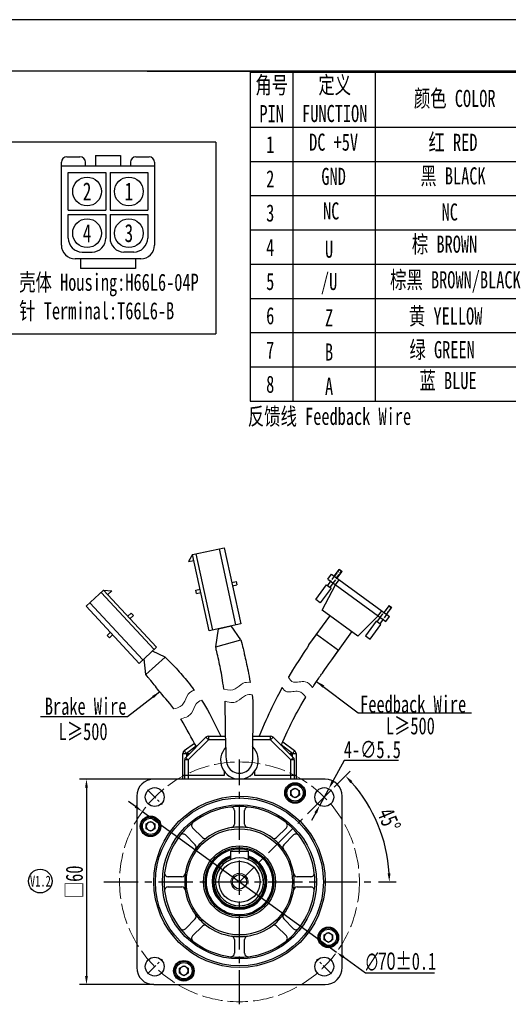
# Model space of a CAD drawing. Extents: x 8881 to 9574, y 555 to 1045.
# Tile 6 of 7: x 9223 to 9365, y 757 to 1045. Entities that reach past the tile are written whole.
import ezdxf

# ---------------------------------------------------------------- set-up
doc = ezdxf.new("R2010")
doc.units = 0
doc.header["$MEASUREMENT"] = 0
for name, pattern in [('ACAD_ISO02W100', [15, 12, -3]), ('CENTER', [2, 1.25, -0.25, 0.25, -0.25]), ('HIDDEN_GB', [5.25, 4.2, -1.05])]:
    doc.linetypes.add(name, pattern=pattern)
doc.layers.get('0').update_dxf_attribs({"linetype": 'CONTINUOUS'})
doc.layers.get('DEFPOINTS').update_dxf_attribs({"linetype": 'CONTINUOUS'})
for name, color, linetype in [('01_SOLID', 7, 'CONTINUOUS'), ('BORDER', 7, 'CONTINUOUS'), ('dimensoin', 7, 'CONTINUOUS')]:
    doc.layers.add(name, color=color, linetype=linetype)
doc.styles.get("Standard").update_dxf_attribs({"font": 'SimSun.ttf', "width": 0.7, "height": 5})
doc.dimstyles.get("Standard").update_dxf_attribs({"dimscale": 0, "dimtxt": 5, "dimasz": 2.5, "dimexe": 2, "dimexo": 1, "dimgap": 1, "dimtad": 1, "dimdec": 4, "dimdsep": 46, "dimtxsty": 'Standard', "dimcen": 0.09, "dimclrd": 2, "dimclre": 2, "dimclrt": 3, "dimadec": 0, "dimazin": 0, "dimtfac": 1, "dimtdec": 4, "dimtmove": 0, "dimatfit": 3, "dimfxl": 1, "dimtolj": 1, "dimtzin": 0, "dimarcsym": 0})
doc.dimstyles.new('STANDARD$3', dxfattribs={"dimscale": 0, "dimtxt": 3.5, "dimasz": 2.5, "dimexe": 2, "dimexo": 0, "dimtad": 1, "dimtoh": 1, "dimdec": 4, "dimdsep": 46, "dimtxsty": 'Standard', "dimcen": 0.09, "dimclrd": 2, "dimclre": 2, "dimclrt": 3, "dimadec": 8, "dimazin": 2, "dimtfac": 1, "dimtdec": 4, "dimtmove": 0, "dimatfit": 3, "dimfxl": 1, "dimtolj": 1, "dimtzin": 0, "dimarcsym": 0})

# ---------------------------------------------------------------- blocks, each defined once
blk = doc.blocks.new('A$C41AA60E2')
at = {"color": 7, "linetype": 'Continuous', "lineweight": 30}
for p, q in [((18.06, 19.39), (0, 5.52)), ((18.97, 18.2), (0.91, 4.33)), ((22.3, 13.87), (18.06, 19.39)), ((4.24, 0), (22.3, 13.87)), ((9.03, 14.09), (8.24, 13.48)), ((9.03, 12.45), (8.24, 13.48)), ((9.82, 13.06), (9.03, 14.09)), ((21.89, 11.5), (20.9, 12.8)), ((22.3, 13.87), (21.89, 11.5)), ((14.06, 5.9), (13.27, 6.93)), ((14.85, 6.51), (14.06, 7.54)), ((14.06, 5.9), (14.85, 6.51)), ((0, 5.52), (4.24, 0)), ((0, 5.52), (4.24, 0))]:
    blk.add_line(p, q, dxfattribs=at)
for points in [[(21.69, 14.65), (3.64, 0.79)], [(0, 5.52), (4.24, 0)]]:
    blk.add_lwpolyline(points, dxfattribs=at)
blk = doc.blocks.new('A$C4B8157D4')
at = {"color": 7, "linetype": 'Continuous', "lineweight": 30}
for p, q in [((7.22, 23.54), (19.21, 4.18)), ((0.46, 19.36), (0, 17)), ((0, 17), (1.39, 17.86)), ((13.96, 15.5), (15.07, 16.19)), ((14.49, 14.65), (15.6, 15.34)), ((15.07, 16.19), (15.6, 15.34)), ((4.82, 9.84), (5.93, 10.53)), ((5.35, 8.99), (4.82, 9.84)), ((5.35, 8.99), (6.46, 9.68))]:
    blk.add_line(p, q, dxfattribs=at)
for points in [[(0.46, 19.36), (8.5, 24.33), (8.5, 24.33), (20.48, 4.97), (20.48, 4.97), (12.45, 0), (12.45, 0), (0.46, 19.36)], [(1.31, 19.88), (13.29, 0.52)]]:
    blk.add_lwpolyline(points, dxfattribs=at)
blk = doc.blocks.new('*D29')
at = {"layer": '01_SOLID', "color": 2, "lineweight": -2, "transparency": 16777216}
for p, q in [((9314.37, 820.82), (9319.12, 825.57)), ((9327.39, 793.22), (9332.52, 793.22))]:
    blk.add_line(p, q, dxfattribs=at)
blk.add_arc((9286.78, 793.22), 43.74, 3.2753, 41.7247, dxfattribs=at)
at = {"layer": '01_SOLID', "color": 2, "transparency": 16777216}
for points in [[(9319.12, 822.05), (9319.73, 822.62), (9317.71, 824.15)], [(9330.86, 795.73), (9330.03, 795.71), (9330.52, 793.22)]]:
    blk.add_solid(points, dxfattribs=at)
at = {"layer": 'DEFPOINTS', "color": 0, "transparency": 16777216}
for p in [(9313.67, 820.11), (9329.03, 804.54), (9251.03, 793.22), (9286.78, 793.22), (9326.39, 793.22)]:
    blk.add_point(p, dxfattribs=at)
at = {"layer": '01_SOLID', "color": 3, "lineweight": -3, "transparency": 16777216, "insert": (9330.42, 811.3), "char_height": 5, "attachment_point": 5, "rotation": 292.5}
blk.add_mtext('\\A1;45°', dxfattribs=at)
blk = doc.blocks.new('*D30')
at = {"layer": '01_SOLID', "color": 2, "lineweight": -2, "transparency": 16777216}
for p, q in [((9317.34, 828.68), (9314.03, 822.59)), ((9333.15, 828.68), (9317.34, 828.68)), ((9310.22, 815.55), (9312.84, 820.39)), ((9309.02, 813.36), (9307.83, 811.16))]:
    blk.add_line(p, q, dxfattribs=at)
at = {"layer": '01_SOLID', "color": 2, "transparency": 16777216}
for points in [[(9313.66, 822.78), (9314.4, 822.39), (9312.84, 820.39)], [(9308.66, 813.55), (9309.39, 813.16), (9310.22, 815.55)]]:
    blk.add_solid(points, dxfattribs=at)
at = {"layer": 'DEFPOINTS', "color": 0, "transparency": 16777216}
for p in [(9312.84, 820.39), (9310.22, 815.55)]:
    blk.add_point(p, dxfattribs=at)
at = {"layer": '01_SOLID', "color": 3, "transparency": 16777216, "insert": (9325.56, 831.81), "char_height": 5, "attachment_point": 5}
blk.add_mtext('\\A1;4-∅5.5', dxfattribs=at)
blk = doc.blocks.new('*D31')
at = {"layer": '01_SOLID', "color": 2, "lineweight": -2, "transparency": 16777216}
for p, q in [((9261.78, 823.22), (9240.11, 823.22)), ((9242.11, 820.72), (9242.11, 765.72)), ((9261.78, 763.22), (9240.11, 763.22))]:
    blk.add_line(p, q, dxfattribs=at)
at = {"layer": '01_SOLID', "color": 2, "transparency": 16777216}
for points in [[(9241.7, 820.72), (9242.53, 820.72), (9242.11, 823.22)], [(9241.7, 765.72), (9242.53, 765.72), (9242.11, 763.22)]]:
    blk.add_solid(points, dxfattribs=at)
at = {"layer": 'DEFPOINTS', "color": 0, "transparency": 16777216}
for p in [(9262.78, 823.22), (9242.11, 763.22), (9262.78, 763.22)]:
    blk.add_point(p, dxfattribs=at)
at = {"layer": '01_SOLID', "color": 3, "transparency": 16777216, "insert": (9238.61, 793.22), "char_height": 5, "attachment_point": 5, "rotation": 90}
blk.add_mtext('\\A1;□60', dxfattribs=at)
blk = doc.blocks.new('*D32')
at = {"layer": '01_SOLID', "color": 2, "lineweight": -2, "transparency": 16777216}
for p, q in [((9256.41, 815.23), (9254.39, 816.7)), ((9258.44, 813.76), (9315.12, 772.68)), ((9323.53, 766.58), (9317.14, 771.22)), ((9343.7, 766.58), (9323.53, 766.58))]:
    blk.add_line(p, q, dxfattribs=at)
at = {"layer": '01_SOLID', "color": 2, "transparency": 16777216}
for points in [[(9256.66, 815.57), (9256.17, 814.89), (9258.44, 813.76)], [(9317.39, 771.55), (9316.9, 770.88), (9315.12, 772.68)]]:
    blk.add_solid(points, dxfattribs=at)
at = {"layer": 'DEFPOINTS', "color": 0, "transparency": 16777216}
for p in [(9258.44, 813.76), (9315.12, 772.68)]:
    blk.add_point(p, dxfattribs=at)
at = {"layer": '01_SOLID', "color": 3, "transparency": 16777216, "insert": (9333.93, 769.91), "char_height": 5, "attachment_point": 5}
blk.add_mtext('\\A1;{\\fMS PGothic|b0|i0|c128|p34;∅70}%%P0.1', dxfattribs=at)

msp = doc.modelspace()

# ---------------------------------------------------------------- linework, layer by layer
at = {"color": 7, "linetype": 'Continuous', "lineweight": 30}
for p, q in [((9558.8559, 1029.91915), (8903.8559, 1029.91915)), ((9313.61807, 883.05811), (9330.5723, 870.70909)), ((9316.64505, 883.84895), (9315.85707, 884.42289)), ((9316.60237, 883.97729), (9316.64505, 883.84895)), ((9313.50414, 878.9492), (9310.36597, 874.64074)), ((9313.30974, 878.6823), (9313.30974, 878.6823)), ((9310.36597, 874.64074), (9309.01879, 875.622)), ((9307.06076, 862.43123), (9313.15195, 870.79396)), ((9326.67099, 869.35881), (9323.53282, 865.05035)), ((9326.47659, 869.09191), (9326.47659, 869.09191)), ((9279.85664, 861.87795), (9280.67642, 867.05337)), ((9287.16408, 863.90574), (9284.34386, 868.01035)), ((9307.06076, 862.43123), (9309.36608, 865.56569)), ((9313.69519, 858.07095), (9319.60281, 866.18164)), ((9279.85664, 861.87795), (9287.16408, 863.90574)), ((9323.53282, 865.05035), (9324.88001, 864.06909)), ((9265.117, 858.78904), (9261.40424, 860.61092)), ((9313.69519, 858.07095), (9315.48423, 860.52716)), ((9259.4565, 853.79949), (9258.94077, 858.32631)), ((9265.117, 858.78904), (9259.4565, 853.79949)), ((9270.67794, 831.52247), (9273.64054, 833.74442)), ((9271.07083, 829.51536), (9276.98504, 835.42958)), ((9277.69215, 834.72247), (9271.77794, 828.80826)), ((9277.69215, 835.72247), (9277.69215, 834.72247)), ((9277.69215, 835.72247), (9282.72272, 835.72247)), ((9282.7501, 834.72247), (9277.69215, 834.72247)), ((9295.86372, 834.72247), (9290.59923, 834.72247)), ((9290.61057, 835.72247), (9295.86372, 835.72247)), ((9295.86372, 834.72247), (9295.86372, 835.72247)), ((9301.77794, 828.80826), (9295.86372, 834.72247)), ((9296.57083, 835.42958), (9302.48505, 829.51536)), ((9299.42463, 834.11245), (9302.87794, 831.52247)), ((9270.27794, 830.72247), (9271.27794, 830.72247)), ((9270.27794, 824.22247), (9270.27794, 830.72247)), ((9274.14894, 832.87572), (9271.27794, 830.72247)), ((9271.27794, 830.72247), (9271.27794, 829.72247)), ((9271.84044, 830.72247), (9271.98725, 830.72247)), ((9271.98725, 830.72247), (9272.27794, 830.72247)), ((9302.27794, 830.72247), (9299.01553, 833.16927)), ((9301.27794, 830.72247), (9301.71544, 830.72247)), ((9302.27794, 830.72247), (9303.27794, 830.72247)), ((9302.27794, 829.72247), (9302.27794, 830.72247)), ((9303.27794, 830.72247), (9303.27794, 824.22247)), ((9271.77794, 828.80826), (9270.77794, 828.80826)), ((9270.77794, 824.22247), (9270.77794, 828.80826)), ((9271.52794, 830.40997), (9271.52794, 829.97247)), ((9271.96544, 830.40997), (9271.52794, 830.40997)), ((9271.77794, 828.80826), (9271.77794, 824.22247)), ((9302.02794, 830.40997), (9301.59044, 830.40997)), ((9301.77794, 824.22247), (9301.77794, 828.80826)), ((9302.77794, 828.80826), (9301.77794, 828.80826)), ((9302.02794, 829.97247), (9302.02794, 830.40997)), ((9302.77794, 828.80826), (9302.77794, 824.22247)), ((9282.27794, 825.56019), (9282.27794, 824.22247)), ((9291.27794, 824.22247), (9291.27794, 825.56019)), ((9311.77794, 823.22247), (9261.77794, 823.22247)), ((9270.77794, 824.22247), (9270.27794, 824.22247)), ((9270.27794, 823.22247), (9270.27794, 824.22247)), ((9271.77794, 824.22247), (9270.77794, 824.22247)), ((9270.77794, 823.22247), (9270.77794, 824.22247)), ((9282.27794, 824.22247), (9271.77794, 824.22247)), ((9271.77794, 824.22247), (9271.77794, 823.22247)), ((9301.77794, 824.22247), (9291.27794, 824.22247)), ((9302.77794, 824.22247), (9301.77794, 824.22247)), ((9301.77794, 823.22247), (9301.77794, 824.22247)), ((9302.77794, 824.22247), (9302.77794, 823.22247)), ((9303.27794, 824.22247), (9302.77794, 824.22247)), ((9303.27794, 824.22247), (9303.27794, 823.22247)), ((9301.72289, 819.85755), (9302.95124, 820.6155)), ((9301.76512, 818.41479), (9301.72289, 819.85755)), ((9302.95124, 820.6155), (9304.22182, 819.93069)), ((9304.22182, 819.93069), (9304.26405, 818.48793)), ((9256.77794, 818.22247), (9256.77794, 768.22247)), ((9303.0357, 817.72999), (9301.76512, 818.41479)), ((9304.26405, 818.48793), (9303.0357, 817.72999)), ((9316.77794, 768.22247), (9316.77794, 818.22247)), ((9285.27796, 814.0731), (9285.27796, 810.03762)), ((9288.27796, 810.03762), (9288.27796, 814.0731)), ((9259.57767, 810.15969), (9260.82767, 810.88138)), ((9260.82767, 810.88138), (9262.07767, 810.15969)), ((9259.57767, 808.71631), (9259.57767, 810.15969)), ((9260.82767, 807.99463), (9259.57767, 808.71631)), ((9262.07767, 808.71631), (9260.82767, 807.99463)), ((9262.07767, 810.15969), (9262.07767, 808.71631)), ((9275.9485, 806.17323), (9273.09498, 809.02675)), ((9300.46095, 809.02675), (9297.60742, 806.17323)), ((9270.97366, 806.90543), (9273.82718, 804.05191)), ((9299.72874, 804.05191), (9302.58226, 806.90543)), ((9284.27796, 802.22245), (9286.77796, 802.22245)), ((9284.27796, 799.7608), (9284.27796, 802.22245)), ((9286.77796, 802.22245), (9289.27796, 802.22245)), ((9289.27796, 802.22245), (9289.27796, 799.7608)), ((9279.46324, 799.79808), (9279.39761, 799.97006)), ((9269.96279, 794.72244), (9265.9273, 794.72244)), ((9307.62862, 794.72244), (9303.59314, 794.72244)), ((9265.9273, 791.72244), (9269.96279, 791.72244)), ((9303.59314, 791.72244), (9307.62862, 791.72244)), ((9273.82718, 782.39298), (9270.97366, 779.53946)), ((9302.58226, 779.53946), (9299.72874, 782.39298)), ((9273.09498, 777.41814), (9275.9485, 780.27166)), ((9297.60742, 780.27166), (9300.46095, 777.41814)), ((9285.27796, 776.40727), (9285.27796, 772.37178)), ((9288.27796, 772.37178), (9288.27796, 776.40727)), ((9311.47821, 777.72863), (9312.72821, 778.45032)), ((9311.47821, 776.28526), (9311.47821, 777.72863)), ((9312.72821, 775.56357), (9311.47821, 776.28526)), ((9312.72821, 778.45032), (9313.97821, 777.72863)), ((9313.97821, 776.28526), (9312.72821, 775.56357)), ((9313.97821, 777.72863), (9313.97821, 776.28526)), ((9269.31241, 767.99389), (9270.56241, 768.71558)), ((9269.31241, 766.55051), (9269.31241, 767.99389)), ((9270.56241, 768.71558), (9271.81241, 767.99389)), ((9271.81241, 767.99389), (9271.81241, 766.55051)), ((9270.56241, 765.82883), (9269.31241, 766.55051)), ((9271.81241, 766.55051), (9270.56241, 765.82883)), ((9261.77794, 763.22247), (9311.77794, 763.22247))]:
    msp.add_line(p, q, dxfattribs=at)
at = {"color": 3}
for p, q in [((9234.77913, 979.10803), (9234.77913, 1003.30003)), ((9236.39193, 1004.91283), (9240.22233, 1004.91283)), ((9241.83513, 1002.29203), (9241.83513, 1003.30003)), ((9244.75833, 1005.31603), (9252.01593, 1005.31603)), ((9244.75833, 1005.31603), (9244.75833, 1002.29203)), ((9252.01593, 1005.31603), (9252.01593, 1002.29203)), ((9254.93913, 1003.30003), (9254.93913, 1002.29203)), ((9256.55193, 1004.91283), (9260.38233, 1004.91283)), ((9261.99513, 1003.30003), (9261.99513, 979.10803)), ((9234.77913, 1002.29203), (9261.99513, 1002.29203)), ((9236.79513, 989.28883), (9236.79513, 1000.27603)), ((9236.79513, 1000.27603), (9247.78233, 1000.27603)), ((9247.78233, 1000.27603), (9247.78233, 989.28883)), ((9248.99193, 1000.27603), (9248.99193, 989.28883)), ((9248.99193, 1000.27603), (9259.97913, 1000.27603)), ((9259.97913, 1000.27603), (9259.97913, 989.28883)), ((9236.79513, 989.28883), (9247.78233, 989.28883)), ((9248.99193, 989.28883), (9259.97913, 989.28883)), ((9236.79513, 981.12403), (9236.79513, 988.07923)), ((9236.79513, 988.07923), (9247.78233, 988.07923)), ((9247.78233, 988.07923), (9247.78233, 981.12403)), ((9248.99193, 988.07923), (9248.99193, 981.12403)), ((9248.99193, 988.07923), (9259.97913, 988.07923)), ((9259.97913, 988.07923), (9259.97913, 981.12403)), ((9257.96313, 975.07603), (9238.81113, 975.07603)), ((9240.32313, 975.07603), (9240.32313, 972.25363)), ((9240.82713, 977.09203), (9243.75033, 977.09203)), ((9255.94713, 977.09203), (9253.02393, 977.09203)), ((9256.45113, 975.07603), (9256.45113, 972.25363)), ((9256.45113, 972.25363), (9240.32313, 972.25363))]:
    msp.add_line(p, q, dxfattribs=at)
at = {"color": 1, "linetype": 'CENTER', "lineweight": -3, "ltscale": 2.75}
for p, q in [((9259.89021, 820.1102), (9264.16821, 815.83221)), ((9259.89021, 766.33473), (9264.1682, 770.61273)), ((9313.66568, 766.33473), (9309.38768, 770.61273))]:
    msp.add_line(p, q, dxfattribs=at)
at = {"color": 7, "linetype": 'Continuous', "lineweight": 30}
for points in [[(9312.53036, 881.56477), (9313.61807, 883.05811)], [(9314.43147, 882.46565), (9315.85707, 884.42289)], [(9316.64505, 883.84895), (9315.21945, 881.89171)], [(9315.85707, 884.42289), (9315.99232, 884.42164)], [(9315.99232, 884.42164), (9316.60237, 883.97729)], [(9309.01879, 875.622), (9312.15695, 879.93045)], [(9321.34904, 864.90973), (9310.90198, 872.5191), (9310.90198, 872.5191), (9314.7672, 879.93551)], [(9312.15695, 879.93045), (9313.50414, 878.9492)], [(9313.34376, 880.97231), (9312.43656, 879.7268)], [(9312.53036, 881.56477), (9329.48459, 869.21575)], [(9313.22454, 879.15285), (9314.13174, 880.39837)], [(9314.7672, 879.93551), (9315.85491, 881.42885)], [(9330.36185, 873.83853), (9328.94551, 871.89401)], [(9330.50636, 873.84999), (9330.36185, 873.83853), (9330.36185, 873.83853), (9331.14983, 873.26459)], [(9331.11641, 873.40565), (9330.50636, 873.84999)], [(9327.22233, 870.86352), (9328.31004, 872.35686)], [(9329.73349, 871.32006), (9331.14983, 873.26459)], [(9331.14983, 873.26459), (9331.11641, 873.40565)], [(9321.34904, 864.90973), (9327.22233, 870.86352)], [(9324.88001, 864.06909), (9328.01818, 868.37755)], [(9328.01818, 868.37755), (9326.67099, 869.35881)], [(9326.9506, 869.15515), (9327.8578, 870.40066)], [(9328.64577, 869.82672), (9327.73858, 868.58121)], [(9329.48459, 869.21575), (9330.5723, 870.70909)], [(9309.29776, 865.50246), (9315.70754, 860.83375)]]:
    msp.add_lwpolyline(points, dxfattribs=at)
at = {"color": 6, "linetype": 'HIDDEN_GB', "ltscale": 0.3}
for points in [[(9314.43147, 882.46565), (9313.34376, 880.97231)], [(9314.52044, 882.40085), (9315.99232, 884.42164)], [(9315.13048, 881.95651), (9316.60237, 883.97729)], [(9314.13174, 880.39837), (9315.21945, 881.89171)], [(9329.03448, 871.82921), (9330.50636, 873.84999)], [(9327.8578, 870.40066), (9328.94551, 871.89401)], [(9329.73349, 871.32006), (9328.64577, 869.82672)], [(9331.11641, 873.40565), (9329.64452, 871.38486)]]:
    msp.add_lwpolyline(points, dxfattribs=at)
at = {"color": 7, "linetype": 'Continuous', "lineweight": 30, "flags": 128}
for points in [[(9277.69215, 834.72247), (9277.5542, 834.86042), (9277.42155, 834.99307), (9277.2993, 835.11532), (9277.19215, 835.22247), (9277.10421, 835.31041), (9277.03887, 835.37575), (9276.99863, 835.41599), (9276.98504, 835.42958)], [(9295.86372, 834.72247), (9296.00167, 834.86042), (9296.13432, 834.99307), (9296.25657, 835.11532), (9296.36372, 835.22247), (9296.45166, 835.31041), (9296.51701, 835.37575), (9296.55724, 835.41599), (9296.57083, 835.42958)], [(9271.27794, 830.72247), (9271.16088, 830.87854), (9271.04833, 831.02862), (9270.9446, 831.16692), (9270.85367, 831.28816), (9270.77906, 831.38764), (9270.72361, 831.46157), (9270.68947, 831.5071), (9270.67794, 831.52247)], [(9302.27794, 830.72247), (9302.39499, 830.87854), (9302.50755, 831.02862), (9302.61128, 831.16692), (9302.7022, 831.28816), (9302.77682, 831.38764), (9302.83227, 831.46157), (9302.86641, 831.5071), (9302.87794, 831.52247)], [(9271.77794, 828.80826), (9271.63999, 828.9462), (9271.50734, 829.07885), (9271.38509, 829.2011), (9271.27794, 829.30826), (9271.19, 829.39619), (9271.12466, 829.46154), (9271.08442, 829.50178), (9271.07083, 829.51536)], [(9301.77794, 828.80826), (9301.91589, 828.9462), (9302.04854, 829.07885), (9302.17079, 829.2011), (9302.27794, 829.30826), (9302.36588, 829.39619), (9302.43122, 829.46154), (9302.47146, 829.50178), (9302.48505, 829.51536)], [(9282.45475, 802.23964), (9282.70551, 802.06066), (9282.77633, 802.02196)], [(9285.61687, 803.15481), (9285.79527, 802.90486), (9285.85035, 802.8445)], [(9288.1428, 802.79227), (9288.37282, 803.06517), (9288.39017, 803.09163)], [(9288.90482, 802.99365), (9288.99189, 802.70055), (9289.02489, 802.62435)], [(9291.17617, 801.83059), (9291.22073, 801.85184), (9291.50734, 802.0334)], [(9279.51292, 799.59924), (9279.50493, 799.63981), (9279.46324, 799.79808)], [(9279.76111, 800.34732), (9280.05759, 800.25922), (9280.13596, 800.24585)], [(9291.96228, 801.77363), (9291.94972, 801.46351), (9291.95593, 801.38535)], [(9293.73293, 799.93608), (9293.82683, 799.94819), (9294.112, 800.02038)], [(9294.45795, 799.62696), (9294.34595, 799.33976), (9294.32587, 799.26178)], [(9277.83602, 796.89478), (9277.80309, 796.95067), (9277.60655, 797.20806)], [(9277.82786, 797.68291), (9278.13637, 797.69578), (9278.21534, 797.70864)], [(9295.536, 797.31405), (9295.56377, 797.30775), (9295.92191, 797.27069)], [(9277.12811, 793.79235), (9276.92436, 793.9469), (9276.80935, 794.01416)], [(9276.86449, 794.53513), (9277.14807, 794.64545), (9277.22262, 794.68529)], [(9296.39001, 794.24862), (9296.45806, 794.20802), (9296.74093, 794.08231)], [(9296.77229, 793.55936), (9296.49048, 793.38886), (9296.44376, 793.35231)], [(9276.9754, 791.24511), (9277.20914, 791.4429), (9277.26537, 791.50342)], [(9277.46592, 790.62817), (9277.39056, 790.65758), (9277.09241, 790.73446)], [(9296.2024, 791.07199), (9296.25669, 791.008), (9296.4803, 790.80075)], [(9278.14857, 788.16936), (9278.18242, 788.21737), (9278.33896, 788.50782)], [(9278.81283, 787.74512), (9278.73098, 787.74849), (9278.42505, 787.72437)], [(9294.99351, 788.1284), (9295.02343, 788.05179), (9295.16828, 787.78162)], [(9280.25687, 785.64119), (9280.30783, 785.85527), (9280.32704, 786.02313)], [(9281.02289, 785.45562), (9280.943, 785.43178), (9280.66286, 785.31008)], [(9292.5264, 785.03981), (9292.37827, 785.12027), (9292.17337, 785.20159)], [(9292.89433, 785.73683), (9292.89769, 785.65574), (9292.94704, 785.35209)], [(9294.87183, 787.34968), (9294.57953, 787.3873), (9294.4854, 787.38807)], [(9283.07183, 783.93457), (9283.06733, 784.01687), (9283.01418, 784.3186)], [(9283.85659, 784.00778), (9283.79239, 783.962), (9283.56333, 783.75322)], [(9287.00688, 783.55849), (9286.95988, 783.49268), (9286.81216, 783.2225)], [(9289.55803, 783.61665), (9289.44179, 783.74307), (9289.27666, 783.8843)], [(9290.13236, 784.15644), (9290.10947, 784.07966), (9290.05728, 783.77543)]]:
    msp.add_lwpolyline(points, dxfattribs=at)
at = {"color": 3}
for centre in [(9242.28873, 994.78243), (9254.48553, 994.78243), (9242.28873, 982.58563), (9254.48553, 982.58563)]:
    msp.add_circle(centre, 4.2, dxfattribs=at)
at = {"color": 7, "linetype": 'Continuous', "lineweight": 30}
for centre, radius in [((9302.99347, 819.17274), 3), ((9262.02921, 817.97121), 2.75), ((9302.99347, 819.17274), 2.75), ((9302.99347, 819.17274), 2.375), ((9311.52668, 817.97121), 2.75), ((9286.77796, 793.22244), 25), ((9286.77796, 793.22244), 24.5), ((9286.77796, 793.22244), 22.5), ((9260.82767, 809.438), 3), ((9260.82767, 809.438), 2.75), ((9260.82767, 809.438), 2.375), ((9286.77796, 793.22244), 15.5), ((9286.77796, 793.22244), 10.5), ((9286.77796, 793.22244), 10), ((9286.77796, 793.22244), 9.66667), ((9286.77796, 793.22245), 6), ((9286.77796, 793.22245), 2.1), ((9312.72821, 777.00694), 3), ((9312.72821, 777.00694), 2.75), ((9312.72821, 777.00694), 2.375), ((9262.02921, 768.47373), 2.75), ((9311.52668, 768.47373), 2.75), ((9270.56241, 767.2722), 3), ((9270.56241, 767.2722), 2.75), ((9270.56241, 767.2722), 2.375)]:
    msp.add_circle(centre, radius, dxfattribs=at)
at = {"color": 3}
for centre, radius, start, end in [((9236.39193, 1003.30003), 1.6128, 90, 180), ((9240.22233, 1003.30003), 1.6128, 0, 90), ((9256.55193, 1003.30003), 1.6128, 90, 180), ((9260.38233, 1003.30003), 1.6128, 0, 90), ((9240.82713, 981.12403), 4.032, 180, 270), ((9243.75033, 981.12403), 4.032, 270, 0), ((9253.02393, 981.12403), 4.032, 180, 270), ((9255.94713, 981.12403), 4.032, 270, 0), ((9238.81113, 979.10803), 4.032, 180, 270), ((9257.96313, 979.10803), 4.032, 270, 0)]:
    msp.add_arc(centre, radius, start, end, dxfattribs=at)
at = {"color": 7, "linetype": 'Continuous', "lineweight": 30}
for centre, radius, start, end in [((9277.69215, 834.72247), 1, 90, 135), ((9295.86372, 834.72247), 1, 45, 90), ((9271.27794, 830.72247), 1, 126.8698976, 180), ((9271.84044, 830.40997), 0.3125, 90, 180), ((9286.77794, 828.72247), 5.5, 135.8851241, 46.2219411), ((9301.71544, 830.40997), 0.3125, 0, 90), ((9302.27794, 830.72247), 1, 0, 53.1301024), ((9271.77794, 828.80826), 1, 135, 180), ((9286.77794, 828.72247), 3.8, 180, 0.3087283), ((9301.77794, 828.80826), 1, 0, 45), ((9261.77794, 818.22247), 5, 90, 180), ((9311.77794, 818.22247), 5, 0, 90), ((9302.99347, 819.17274), 1.25, 121.6765167, 181.6765167), ((9302.99347, 819.17274), 1.25, 61.6765167, 121.6765167), ((9302.99347, 819.17274), 1.25, 1.6765167, 61.6765167), ((9302.99347, 819.17274), 1.25, 181.6765167, 241.6765167), ((9302.99347, 819.17274), 1.25, 241.6765167, 301.6765167), ((9302.99347, 819.17274), 1.25, 301.6765167, 1.6765167), ((9286.77796, 793.22244), 22, 96.8371412, 128.1628588), ((9286.77796, 793.22245), 22, 83.1628741, 96.8371564), ((9284.27796, 814.07311), 1, 0.0000152, 96.8371564), ((9289.27796, 814.07311), 1, 83.1628741, 180.0000152), ((9286.77796, 793.22244), 22, 51.8371412, 83.1628588), ((9260.82767, 809.438), 1.25, 60, 120), ((9260.82767, 809.438), 1.25, 120, 180), ((9260.82767, 809.438), 1.25, 180, 240), ((9260.82767, 809.438), 1.25, 240, 300), ((9260.82767, 809.438), 1.25, 0, 60), ((9260.82767, 809.438), 1.25, 300, 0), ((9286.77796, 793.22244), 22, 128.1628588, 141.8371412), ((9273.80209, 809.73385), 1, 128.1628588, 225), ((9286.77796, 793.22244), 16, 98.4565193, 126.5434807), ((9284.27796, 810.03762), 1, 278.4565193, 0), ((9286.77796, 793.22244), 16, 81.5434807, 98.4565193), ((9289.27796, 810.03762), 1, 180, 261.5434807), ((9286.77796, 793.22244), 16, 53.4565193, 81.5434807), ((9286.77796, 793.22244), 22, 38.1628588, 51.8371412), ((9299.75384, 809.73385), 1, 315, 51.8371412), ((9286.77796, 793.22244), 22, 141.8371412, 173.1628588), ((9270.26655, 806.19832), 1, 45, 141.8371412), ((9286.77796, 793.22244), 16, 126.5434807, 143.4565193), ((9276.65561, 806.88033), 1, 225, 306.5434807), ((9296.90032, 806.88033), 1, 233.4565193, 315), ((9286.77796, 793.22244), 16, 36.5434807, 53.4565193), ((9303.28937, 806.19832), 1, 38.1628588, 135), ((9286.77796, 793.22244), 22, 6.8371412, 38.1628588), ((9286.77796, 793.22244), 16, 143.4565193, 171.5434807), ((9273.12007, 803.3448), 1, 323.4565193, 45), ((9280.3701, 801.85389), 1.625, 351.4639636, 5.1889848), ((9283.51992, 803.46684), 1.625, 332.5165952, 346.2416164), ((9300.43585, 803.3448), 1, 135, 216.5434807), ((9286.77796, 793.22244), 16, 8.4565193, 36.5434807), ((9286.77797, 793.22244), 8, 108.2100477, 71.7901348), ((9286.77797, 793.22244), 7.8, 108.6940343, 71.3061534), ((9286.77797, 793.22244), 7.5, 109.4713182, 70.5288779), ((9286.77795, 793.22245), 7, 88.9206921, 71.3614937), ((9286.77796, 793.22245), 7, 110.9248319, 90), ((9297.25642, 795.62338), 1.625, 134.306123, 148.0311443), ((9286.77796, 793.22244), 22, 173.1628588, 186.8371412), ((9265.9273, 795.72244), 1, 173.1628588, 270), ((9269.96279, 795.72244), 1, 270, 351.5434807), ((9286.77796, 793.22244), 16, 171.5434807, 188.4565193), ((9286.77796, 793.22244), 16, 351.5434807, 8.4565193), ((9303.59313, 795.72244), 1, 188.4565193, 270), ((9307.62862, 795.72244), 1, 270, 6.8371412), ((9286.77796, 793.22244), 22, 353.1628588, 6.8371412), ((9265.9273, 790.72244), 1, 90, 186.8371412), ((9286.77796, 793.22244), 22, 186.8371412, 218.1628588), ((9269.96279, 790.72244), 1, 8.4565193, 90), ((9286.77796, 793.22244), 16, 188.4565193, 216.5434807), ((9286.77796, 793.22244), 16, 323.4565193, 351.5434807), ((9303.59313, 790.72244), 1, 90, 171.5434807), ((9286.77796, 793.22244), 22, 321.8371412, 353.1628588), ((9307.62862, 790.72244), 1, 353.1628588, 90), ((9296.52162, 788.68112), 1.625, 96.4113862, 110.1364074), ((9273.12007, 783.10009), 1, 315, 36.5434807), ((9286.77796, 793.22244), 16, 216.5434807, 233.4565193), ((9284.76753, 782.66211), 1.625, 20.6219125, 34.3469337), ((9286.77796, 793.22244), 16, 306.5434807, 323.4565193), ((9300.43585, 783.10009), 1, 143.4565193, 225), ((9286.77796, 793.22244), 22, 218.1628588, 231.8371412), ((9270.26655, 780.24657), 1, 218.1628588, 315), ((9276.65561, 779.56456), 1, 53.4565193, 135), ((9286.77796, 793.22244), 16, 233.4565193, 261.5434807), ((9286.77796, 793.22244), 16, 278.4565193, 306.5434807), ((9296.90032, 779.56456), 1, 45, 126.5434807), ((9286.77796, 793.22244), 22, 308.1628588, 321.8371412), ((9303.28937, 780.24657), 1, 225, 321.8371412), ((9273.80209, 776.71103), 1, 135, 231.8371412), ((9286.77796, 793.22244), 16, 261.5434807, 278.4565193), ((9284.27796, 776.40727), 1, 0, 81.5434807), ((9289.27796, 776.40727), 1, 98.4565193, 180), ((9299.75384, 776.71103), 1, 308.1628588, 45), ((9312.72821, 777.00694), 1.25, 120, 180), ((9312.72821, 777.00694), 1.25, 180, 240), ((9312.72821, 777.00694), 1.25, 60, 120), ((9312.72821, 777.00694), 1.25, 0, 60), ((9312.72821, 777.00694), 1.25, 300, 0), ((9286.77796, 793.22244), 22, 231.8371412, 263.1628588), ((9286.77796, 793.22244), 22, 276.8371412, 308.1628588), ((9312.72821, 777.00694), 1.25, 240, 300), ((9284.27796, 772.37178), 1, 263.1628588, 0), ((9286.77796, 793.22244), 22, 263.1628588, 276.8371412), ((9289.27796, 772.37178), 1, 180, 276.8371412), ((9261.77794, 768.22247), 5, 180, 270), ((9270.56241, 767.2722), 1.25, 120, 180), ((9270.56241, 767.2722), 1.25, 60, 120), ((9270.56241, 767.2722), 1.25, 0, 60), ((9311.77794, 768.22247), 5, 270, 0), ((9270.56241, 767.2722), 1.25, 180, 240), ((9270.56241, 767.2722), 1.25, 240, 300), ((9270.56241, 767.2722), 1.25, 300, 0)]:
    msp.add_arc(centre, radius, start, end, dxfattribs=at)
at = {"color": 1, "linetype": 'ByBlock', "lineweight": 0}
msp.add_arc((9286.77795, 793.22247), 2.5, 345, 285, dxfattribs=at)
at = {"color": 7, "linetype": 'Continuous', "lineweight": 30}
for points, knots in [([(9287.16408, 863.90574), (9287.74999, 861.77869), (9288.45462, 858.52575), (9288.9899, 856.20931), (9289.68038, 852.76595), (9289.86467, 851.41056)], [2.944367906, 2.944367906, 2.944367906, 2.944367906, 5.782369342, 11.400636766, 14.017169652, 14.017169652, 14.017169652, 14.017169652]), ([(9282.2034, 849.4486), (9281.84086, 852.11992), (9281.40721, 855.08259), (9280.41475, 859.20233), (9279.97058, 861.07822), (9279.85664, 861.87795)], [9.249621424, 9.249621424, 9.249621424, 9.249621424, 14.342283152, 18.796617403, 19.698343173, 19.698343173, 19.698343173, 19.698343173]), ([(9265.117, 858.78904), (9266.79651, 857.1064), (9269.10319, 854.72684), (9271.07601, 852.33747), (9272.90479, 850.14182), (9273.57695, 849.13117)], [2.944367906, 2.944367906, 2.944367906, 2.944367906, 5.782369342, 11.400636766, 14.268172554, 14.268172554, 14.268172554, 14.268172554]), ([(9308.6481, 850.78818), (9309.18767, 851.59899), (9310.16352, 853.04444), (9311.22671, 854.55462), (9313.69519, 858.07095)], [3.3050748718, 3.3050748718, 3.3050748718, 3.3050748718, 3.7844188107, 4.097730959, 4.097730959, 4.097730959, 4.097730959]), ([(9308.6481, 850.78818), (9309.18767, 851.59899), (9310.16352, 853.04444), (9311.22671, 854.55462), (9313.69519, 858.07095)], [3.3050748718, 3.3050748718, 3.3050748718, 3.3050748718, 3.7844188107, 4.097730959, 4.097730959, 4.097730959, 4.097730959]), ([(9267.64359, 843.71477), (9266.0521, 845.89068), (9263.00612, 849.08458), (9261.40611, 851.46453), (9260.0831, 852.93888), (9259.4565, 853.79949)], [9.249621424, 9.249621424, 9.249621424, 9.249621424, 14.342283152, 18.796617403, 19.815702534, 19.815702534, 19.815702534, 19.815702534]), ([(9282.97794, 828.72247), (9282.8237, 832.71847), (9282.64512, 836.9319), (9282.66771, 841.11545), (9282.59604, 845.93226)], [3.246689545, 3.246689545, 3.246689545, 3.246689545, 3.784418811, 5.600989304, 5.600989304, 5.600989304, 5.600989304]), ([(9298.96004, 833.04037), (9300.36885, 836.31552), (9301.85761, 839.4019), (9303.84178, 843.41315), (9306.18875, 847.16255)], [3.5024267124, 3.5024267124, 3.5024267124, 3.5024267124, 3.7844188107, 4.0154962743, 4.0154962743, 4.0154962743, 4.0154962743])]:
    msp.add_open_spline(points, degree=3, knots=knots, dxfattribs=at)
for points in [[(9307.06076, 862.43123), (9305.55477, 860.07728), (9304.39693, 858.47394), (9301.17125, 853.20355)], [(9307.06076, 862.43123), (9305.55477, 860.07728), (9304.39693, 858.47394), (9301.17125, 853.20355)], [(9301.17125, 853.20355), (9301.12874, 853.13621), (9301.0861, 853.06838), (9301.04332, 853.00006)], [(9301.17125, 853.20355), (9301.12874, 853.13621), (9301.0861, 853.06838), (9301.04332, 853.00006)], [(9299.22853, 849.97525), (9297.32264, 846.48251), (9295.33719, 842.49331), (9292.52379, 835.72247)], [(9308.10466, 849.98702), (9308.28046, 850.24739), (9308.46153, 850.51436), (9308.6481, 850.78818)], [(9308.10466, 849.98702), (9308.28046, 850.24739), (9308.46153, 850.51436), (9308.6481, 850.78818)], [(9275.71674, 846.24848), (9277.33836, 843.79365), (9278.28091, 841.97777), (9281.34729, 835.72247)], [(9290.50852, 847.82983), (9290.93736, 842.92285), (9290.54598, 840.49737), (9290.57794, 828.72247)], [(9274.25381, 832.69834), (9272.74247, 835.25022), (9271.44028, 837.646), (9269.66414, 840.81027)]]:
    msp.add_open_spline(points, degree=3, dxfattribs=at)
at = {"color": 6, "linetype": 'Continuous', "lineweight": 15}
for points, knots in [([(9282.2034, 849.4486), (9283.81244, 849.06508), (9285.53125, 849.12419), (9287.61261, 851.45204), (9289.17629, 851.53597), (9289.86467, 851.41056)], [5.698464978, 5.698464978, 5.698464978, 5.698464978, 8.612926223, 11.567335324, 13.731119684, 13.731119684, 13.731119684, 13.731119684]), ([(9282.2034, 849.4486), (9283.81244, 849.06508), (9285.53125, 849.12419), (9287.61261, 851.45204), (9289.17629, 851.53597), (9289.86467, 851.41056)], [5.698464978, 5.698464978, 5.698464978, 5.698464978, 8.612926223, 11.567335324, 13.731119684, 13.731119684, 13.731119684, 13.731119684]), ([(9282.2034, 849.4486), (9283.81244, 849.06508), (9285.53125, 849.12419), (9287.61261, 851.45204), (9289.17629, 851.53597), (9289.86467, 851.41056)], [5.698464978, 5.698464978, 5.698464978, 5.698464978, 8.612926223, 11.567335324, 13.731119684, 13.731119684, 13.731119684, 13.731119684]), ([(9282.2034, 849.4486), (9283.81244, 849.06508), (9285.53125, 849.12419), (9287.61261, 851.45204), (9289.17629, 851.53597), (9289.86467, 851.41056)], [5.698464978, 5.698464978, 5.698464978, 5.698464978, 8.612926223, 11.567335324, 13.731119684, 13.731119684, 13.731119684, 13.731119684]), ([(9308.10466, 849.98702), (9307.49804, 850.79392), (9306.02503, 852.33884), (9302.55384, 850.93214), (9301.40692, 852.27238), (9301.04332, 853.00006)], [0.849165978, 0.849165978, 0.849165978, 0.849165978, 3.619139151, 7.073311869, 9.403073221, 9.403073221, 9.403073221, 9.403073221]), ([(9308.10466, 849.98702), (9307.49804, 850.79392), (9306.02503, 852.33884), (9302.55384, 850.93214), (9301.40692, 852.27238), (9301.04332, 853.00006)], [0.849165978, 0.849165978, 0.849165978, 0.849165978, 3.619139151, 7.073311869, 9.403073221, 9.403073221, 9.403073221, 9.403073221]), ([(9308.10466, 849.98702), (9307.49804, 850.79392), (9306.02503, 852.33884), (9302.55384, 850.93214), (9301.40692, 852.27238), (9301.04332, 853.00006)], [0.849165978, 0.849165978, 0.849165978, 0.849165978, 3.619139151, 7.073311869, 9.403073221, 9.403073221, 9.403073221, 9.403073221]), ([(9308.10466, 849.98702), (9307.49804, 850.79392), (9306.02503, 852.33884), (9302.55384, 850.93214), (9301.40692, 852.27238), (9301.04332, 853.00006)], [0.849165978, 0.849165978, 0.849165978, 0.849165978, 3.619139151, 7.073311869, 9.403073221, 9.403073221, 9.403073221, 9.403073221]), ([(9308.10466, 849.98702), (9307.49804, 850.79392), (9306.02503, 852.33884), (9302.55384, 850.93214), (9301.40692, 852.27238), (9301.04332, 853.00006)], [0.849165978, 0.849165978, 0.849165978, 0.849165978, 3.619139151, 7.073311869, 9.403073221, 9.403073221, 9.403073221, 9.403073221]), ([(9308.10466, 849.98702), (9307.49804, 850.79392), (9306.02503, 852.33884), (9302.55384, 850.93214), (9301.40692, 852.27238), (9301.04332, 853.00006)], [0.849165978, 0.849165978, 0.849165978, 0.849165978, 3.619139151, 7.073311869, 9.403073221, 9.403073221, 9.403073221, 9.403073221]), ([(9267.64359, 843.71477), (9269.24099, 844.1442), (9270.72401, 845.01509), (9271.45761, 848.10715), (9272.85447, 848.91681), (9273.57695, 849.13117)], [5.698464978, 5.698464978, 5.698464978, 5.698464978, 8.612926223, 11.567335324, 13.873233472, 13.873233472, 13.873233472, 13.873233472]), ([(9267.64359, 843.71477), (9269.24099, 844.1442), (9270.72401, 845.01509), (9271.45761, 848.10715), (9272.85447, 848.91681), (9273.57695, 849.13117)], [5.698464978, 5.698464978, 5.698464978, 5.698464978, 8.612926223, 11.567335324, 13.873233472, 13.873233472, 13.873233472, 13.873233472]), ([(9306.18875, 847.16255), (9305.49431, 848.04059), (9304.03653, 849.45081), (9300.72547, 848.10901), (9299.57808, 849.33455), (9299.22853, 849.97525)], [1.057320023, 1.057320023, 1.057320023, 1.057320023, 3.619139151, 7.073311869, 9.216607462, 9.216607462, 9.216607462, 9.216607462]), ([(9269.66414, 840.81027), (9271.46209, 841.2654), (9273.01616, 842.1214), (9273.74874, 845.20916), (9275.06706, 846.03013), (9275.71674, 846.24848)], [5.529419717, 5.529419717, 5.529419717, 5.529419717, 8.612926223, 11.567335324, 13.692818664, 13.692818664, 13.692818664, 13.692818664]), ([(9282.59604, 845.93226), (9284.39365, 845.47579), (9286.16784, 845.48796), (9288.28307, 847.8537), (9289.83329, 847.9474), (9290.50852, 847.82983)], [5.529419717, 5.529419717, 5.529419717, 5.529419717, 8.612926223, 11.567335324, 13.692818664, 13.692818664, 13.692818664, 13.692818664])]:
    msp.add_open_spline(points, degree=3, knots=knots, dxfattribs=at)
at = {"layer": '01_SOLID', "color": 2}
msp.add_line((9289.85591, 1029.56845), (9551.1995, 1029.56845), dxfattribs=at)
at = {"layer": '01_SOLID', "color": 3}
msp.add_line((9280.67642, 867.05337), (9284.34386, 868.01035), dxfattribs=at)
at = {"layer": '01_SOLID', "color": 1, "linetype": 'CENTER', "ltscale": 8}
for p, q in [((9286.77794, 757.47247), (9286.77794, 828.97247)), ((9286.77795, 757.47249), (9286.77795, 828.97249)), ((9286.77795, 757.47247), (9286.77795, 828.97247)), ((9286.77796, 757.47249), (9286.77796, 828.97249)), ((9286.77796, 757.47249), (9286.77796, 828.97249)), ((9286.77797, 757.47249), (9286.77797, 828.97249)), ((9313.66568, 820.1102), (9286.77795, 793.22247)), ((9247.16404, 793.22247), (9326.39185, 793.22247))]:
    msp.add_line(p, q, dxfattribs=at)
at = {"layer": '01_SOLID', "color": 6, "linetype": 'ACAD_ISO02W100', "lineweight": 15, "ltscale": 0.5}
msp.add_circle((9286.77794, 793.22247), 35, dxfattribs=at)
at = {"layer": '01_SOLID', "color": 2}
msp.add_circle((9228.62783, 793.44636), 3.4565, dxfattribs=at)
at = {"layer": 'BORDER', "color": 1}
msp.add_line((9573.8559, 1044.91915), (8880.8559, 1044.91915), dxfattribs=at)
at = {"layer": 'dimensoin', "color": 2, "lineweight": 25}
for p, q in [((9259.85591, 1029.91915), (9342.85591, 1029.91915)), ((9259.85591, 1029.91915), (9342.85591, 1029.91915)), ((9289.85591, 1029.56845), (9289.85591, 933.56845)), ((9289.85591, 1029.56845), (9289.85591, 933.56845)), ((9302.35591, 1029.56845), (9302.35591, 933.56845)), ((9326.35591, 1029.56845), (9326.35591, 933.56845)), ((9342.85591, 1029.91915), (9367.85591, 1029.91915)), ((9289.85591, 1028.75976), (9289.85591, 933.56845)), ((9289.85591, 1028.75976), (9289.85591, 933.56845)), ((9289.85591, 1013.56845), (9372.85591, 1013.56845)), ((9279.85591, 1009.16411), (9092.3559, 1009.16411)), ((9279.85591, 1009.16411), (9279.85591, 953.16411)), ((9279.85591, 1009.16411), (9279.85591, 953.16411)), ((9289.85591, 1003.56845), (9372.85591, 1003.56845)), ((9289.85591, 993.56845), (9372.85591, 993.56845)), ((9289.85591, 983.56845), (9372.85591, 983.56845)), ((9289.85591, 973.56845), (9372.85591, 973.56845)), ((9289.85591, 963.56845), (9372.85591, 963.56845)), ((9192.8559, 953.16411), (9279.85591, 953.16411)), ((9289.85591, 953.56845), (9372.85591, 953.56845)), ((9289.85591, 943.56845), (9372.85591, 943.56845)), ((9289.8559, 933.56845), (9372.8559, 933.56845))]:
    msp.add_line(p, q, dxfattribs=at)

# ---------------------------------------------------------------- block references
at = {"layer": '01_SOLID', "color": 3}
for name, p, rotation in [('A$C4B8157D4', (9266.1617, 870.69586), 340.4568931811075), ('A$C41AA60E2', (9262.98386, 857.49093), 95.31781825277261)]:
    msp.add_blockref(name, p, dxfattribs=dict(at, rotation=rotation))

# ---------------------------------------------------------------- texts
at = {"layer": '01_SOLID', "color": 3, "attachment_point": 5}
for s, insert, char_height, width in [('{\\fSimSun|b0|i0|c134|p2;角号\\PPIN}', (9296.17261, 1021.66013), 5, 115), ('{\\fSimSun|b0|i0|c134|p2;定义\\PFUNCTION}', (9314.5884, 1021.66013), 5, 115), ('{\\fSimSun|b0|i0|c134|p2;\\C3;颜色 COLOR}', (9349.61313, 1021.66013), 5, 115), ('{\\fFangSong|b0|i0|c134|p49;红 RED}', (9349.09662, 1009.03232), 5, 115), ('{\\fFangSong|b0|i0|c134|p49;1}', (9295.75595, 1008.46019), 5, 115), ('{\\fFangSong|b0|i0|c134|p49;DC +5V}', (9314.25606, 1009.14058), 5, 115), ('{\\fFangSong|b0|i0|c134|p49;2}', (9295.75595, 998.46019), 5, 115), ('{\\f@FangSong|b0|i0|c134|p49;GND}', (9314.25606, 999.14058), 5, 115), ('{\\fFangSong|b0|i0|c134|p49;黑 BLACK}', (9349.09662, 999.03232), 5, 115), ('{\\fSimSun|b0|i0|c134|p2;2}', (9242.28873, 994.78243), 5.25, 276), ('{\\fSimSun|b0|i0|c134|p2;1}', (9254.48553, 994.78243), 5.25, 276), ('{\\fFangSong|b0|i0|c134|p49;3}', (9295.75595, 988.46019), 5, 115), ('{\\fSimSun|b0|i0|c134|p2;4}', (9242.28873, 982.58563), 5.25, 276), ('{\\fSimSun|b0|i0|c134|p2;3}', (9254.48553, 982.58563), 5.25, 276), ('{\\fFangSong|b0|i0|c134|p49;4}', (9295.75595, 978.46019), 5, 115), ('{\\fFangSong|b0|i0|c134|p49;棕 BROWN}', (9346.64229, 979.11328), 5, 115), ('{\\fFangSong|b0|i0|c134|p49;棕黑 BROWN/BLACK}', (9349.806, 968.37911), 5, 115), ('{\\fFangSong|b0|i0|c134|p49;5}', (9295.75595, 968.46019), 5, 115), ('{\\fFangSong|b0|i0|c134|p49;6}', (9295.75595, 958.46019), 5, 115), ('{\\fFangSong|b0|i0|c134|p49;黄 YELLOW}', (9346.96074, 958.12033), 5, 115), ('{\\fFangSong|b0|i0|c134|p49;绿 GREEN}', (9345.92639, 948.33332), 5, 115), ('{\\fFangSong|b0|i0|c134|p49;7}', (9295.75595, 948.46019), 5, 115), ('{\\fFangSong|b0|i0|c134|p49;8}', (9295.75594, 938.46019), 5, 115), ('{\\fFangSong|b0|i0|c134|p49;蓝 BLUE}', (9347.65742, 939.40496), 5, 115), ('V1.2', (9228.66246, 793.41532), 3.2, 73.6)]:
    msp.add_mtext(s, dxfattribs=dict(at, insert=insert, char_height=char_height, width=width))
at = {"layer": '01_SOLID', "char_height": 5}
for s, insert, width, attachment_point in [('{\\C3;NC}', (9313.54531, 989.04823), 20, 5), ('{\\C3;NC}', (9348.15252, 988.73825), 35, 5), ('{\\C3;U}', (9312.93275, 977.89524), 20, 5), ('{\\fSimSun|b0|i0|c134|p2;\\C3;壳体 Housing:H66L6-04P\\P针 Terminal:T66L6-B}', (9222.47986, 970.77879), 106.5487516, 1), ('{\\C3;/U}', (9312.93275, 967.89524), 20, 5), ('{\\C3;Z}', (9312.93275, 957.89524), 20, 5), ('{\\C3;B}', (9312.93275, 947.89524), 20, 5), ('{\\C3;A}', (9312.93275, 937.89524), 20, 5), ('{\\fFangSong|b0|i0|c134|p49;\\C3;反馈线 Feedback Wire}', (9289.22238, 931.61706), 150.8082369, 1)]:
    msp.add_mtext(s, dxfattribs=dict(at, insert=insert, width=width, attachment_point=attachment_point))
at = {"layer": '01_SOLID', "color": 3, "lineweight": -3, "char_height": 5, "attachment_point": 1}
for s, insert, width in [('{\\C3;Feedback Wire}', (9322.00537, 847.60925), 37.8440837), ('{\\C3;Brake Wire}', (9229.96756, 846.99543), 29.9987593), ('L≥500', (9233.9858, 839.6269), 29.9987593), ('L≥500', (9329.52034, 841.27366), 29.9987593)]:
    msp.add_mtext(s, dxfattribs=dict(at, insert=insert, width=width))

# ---------------------------------------------------------------- dimensions: what is measured, and where the dimension line sits
at = {"layer": '01_SOLID'}
dim = msp.add_diameter_dim_2p(p1=(9310.21564, 815.55384), p2=(9312.83772, 820.38858), text='4-<>', dimstyle='STANDARD$3', override={"dimscale": 1}, dxfattribs=at)
dim.commit()
dim.dimension.update_dxf_attribs({"geometry": '*D30', "text_midpoint": (9325.5575, 828.6838), "dimtype": 163})
at = {"layer": '01_SOLID', "lineweight": -3}
dim = msp.add_angular_dim_2l(base=(9329.02712, 804.5431), line1=((9313.66568, 820.1102), (9286.77794, 793.22247)), line2=((9251.02794, 793.22247), (9326.39185, 793.22248)), dimstyle='Standard', override={"dimscale": 1}, dxfattribs=at)
dim.commit()
dim.dimension.update_dxf_attribs({"geometry": '*D29', "text_midpoint": (9330.42161, 811.30027)})
at = {"layer": '01_SOLID'}
dim = msp.add_linear_dim(base=(9242.11188, 763.22247), p1=(9262.77794, 823.22247), p2=(9262.77794, 763.22247), angle=90, text='□<>', dimstyle='Standard', override={"dimscale": 1}, dxfattribs=at)
dim.commit()
dim.dimension.update_dxf_attribs({"geometry": '*D31', "text_midpoint": (9242.11188, 793.22247), "dimtype": 160})
at = {"layer": '01_SOLID', "color": 3}
dim = msp.add_diameter_dim_2p(p1=(9258.43864, 813.76228), p2=(9315.11724, 772.68265), text='{\\fMS PGothic|b0|i0|c128|p34;<>}%%P0.1', dimstyle='STANDARD$3', override={"dimscale": 1}, dxfattribs=at)
dim.commit()
dim.dimension.update_dxf_attribs({"geometry": '*D32', "text_midpoint": (9333.92708, 769.90517)})

# ---------------------------------------------------------------- leaders
at = {"layer": '01_SOLID', "lineweight": -3}
for points in [[(9309.28603, 851.74062), (9321.43263, 842.6032), (9354.46705, 842.6032)], [(9263.49852, 848.71479), (9254.12443, 841.37385), (9228.73408, 841.37385)], [(9263.49852, 848.71479), (9254.12443, 841.37385), (9230.64133, 841.37385)]]:
    msp.add_leader(points, dimstyle='Standard', override={"dimscale": 1, "dimtad": 0}, dxfattribs=at)

doc.saveas('drawing.dxf')
